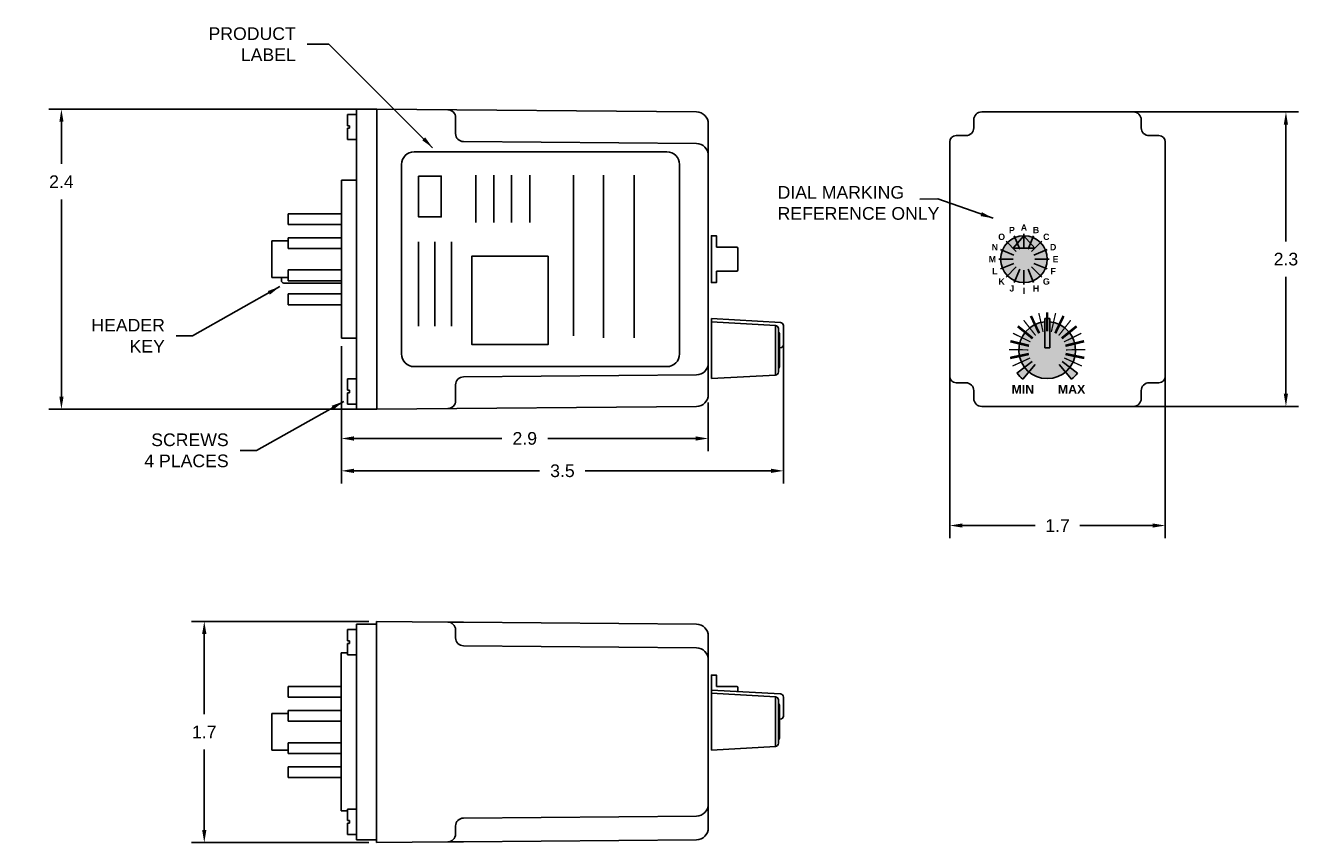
# Model space of a CAD drawing. Extents: x -17.2 to -7.2, y 9.9 to 16.4.
import ezdxf

# ---------------------------------------------------------------- set-up
doc = ezdxf.new("R2010")
doc.units = 0
doc.header["$LTSCALE"] = 0.5
doc.header["$MEASUREMENT"] = 0
doc.header["$PDMODE"] = 2
doc.header["$PDSIZE"] = 0.05
doc.linetypes.add('HIDDEN', pattern=[0.075, 0.05, -0.025])
doc.layers.get('0').update_dxf_attribs({"linetype": 'CONTINUOUS'})
doc.layers.get('DEFPOINTS').update_dxf_attribs({"linetype": 'CONTINUOUS'})
doc.layers.add('ART', color=7, linetype='CONTINUOUS')
doc.layers.add('DIM', color=8, linetype='CONTINUOUS')
doc.styles.get("Standard").update_dxf_attribs({"font": 'ARIAL.TTF'})
doc.dimstyles.get("Standard").update_dxf_attribs({"dimtxt": 0.18, "dimasz": 0.18, "dimexe": 0.18, "dimexo": 0.0625, "dimgap": 0.09, "dimtad": 0, "dimtih": 1, "dimtoh": 1, "dimdec": 4, "dimzin": 0, "dimdsep": 46, "dimtxsty": 'STANDARD', "dimcen": 0.09, "dimadec": 0, "dimazin": 0, "dimtfac": 1, "dimtdec": 4, "dimtofl": 0, "dimtmove": 0, "dimatfit": 3, "dimfxl": 1, "dimtolj": 1, "dimtzin": 0, "dimarcsym": 0})

# ---------------------------------------------------------------- blocks, each defined once
blk = doc.blocks.new('*D2')
at = {"layer": 'DEFPOINTS', "color": 0}
for p in [(-9.079, 15.691), (-9.079, 13.361), (-7.271, 13.361)]:
    blk.add_point(p, dxfattribs=at)
at = {"layer": 'DIM', "color": 0, "lineweight": -2}
for p, q in [((-9.017, 15.691), (-7.171, 15.691)), ((-7.271, 15.591), (-7.271, 14.667)), ((-7.271, 13.461), (-7.271, 14.385)), ((-9.017, 13.361), (-7.171, 13.361))]:
    blk.add_line(p, q, dxfattribs=at)
at = {"layer": 'DIM', "color": 0}
for points in [[(-7.288, 15.591), (-7.255, 15.591), (-7.271, 15.691)], [(-7.288, 13.461), (-7.255, 13.461), (-7.271, 13.361)]]:
    blk.add_solid(points, dxfattribs=at)
at = {"layer": 'DIM', "color": 0, "insert": (-7.271, 14.526), "char_height": 0.1, "attachment_point": 5}
blk.add_mtext('\\A1;2.3', dxfattribs=at)
blk = doc.blocks.new('*D3')
at = {"layer": 'DEFPOINTS', "color": 0}
for p in [(-14.469, 11.66), (-15.833, 9.91), (-14.469, 9.91)]:
    blk.add_point(p, dxfattribs=at)
at = {"layer": 'DIM', "color": 0, "lineweight": -2}
for p, q in [((-14.531, 11.66), (-15.933, 11.66)), ((-15.833, 11.56), (-15.833, 10.925)), ((-15.833, 10.01), (-15.833, 10.645)), ((-14.531, 9.91), (-15.933, 9.91))]:
    blk.add_line(p, q, dxfattribs=at)
at = {"layer": 'DIM', "color": 0}
for points in [[(-15.85, 11.56), (-15.816, 11.56), (-15.833, 11.66)], [(-15.85, 10.01), (-15.816, 10.01), (-15.833, 9.91)]]:
    blk.add_solid(points, dxfattribs=at)
at = {"layer": 'DIM', "color": 0, "insert": (-15.833, 10.785), "char_height": 0.1, "attachment_point": 5}
blk.add_mtext('\\A1;1.7', dxfattribs=at)
blk = doc.blocks.new('*D4')
at = {"layer": 'DEFPOINTS', "color": 0}
for p in [(-14.748, 13.901), (-11.844, 13.454), (-11.844, 13.107)]:
    blk.add_point(p, dxfattribs=at)
at = {"layer": 'DIM', "color": 0, "lineweight": -2}
for p, q in [((-14.748, 13.838), (-14.748, 13.007)), ((-11.844, 13.392), (-11.844, 13.007)), ((-14.648, 13.107), (-13.478, 13.107)), ((-11.944, 13.107), (-13.114, 13.107))]:
    blk.add_line(p, q, dxfattribs=at)
at = {"layer": 'DIM', "color": 0}
for points in [[(-14.648, 13.124), (-14.648, 13.09), (-14.748, 13.107)], [(-11.944, 13.124), (-11.944, 13.09), (-11.844, 13.107)]]:
    blk.add_solid(points, dxfattribs=at)
at = {"layer": 'DIM', "color": 0, "insert": (-13.296, 13.107), "char_height": 0.1, "attachment_point": 5}
blk.add_mtext('\\A1;2.9', dxfattribs=at)
blk = doc.blocks.new('*D5')
at = {"layer": 'DEFPOINTS', "color": 0}
for p in [(-14.468, 15.713), (-16.964, 13.338), (-14.468, 13.338)]:
    blk.add_point(p, dxfattribs=at)
at = {"layer": 'DIM', "color": 0, "lineweight": -2}
for p, q in [((-14.531, 15.713), (-17.064, 15.713)), ((-16.964, 15.613), (-16.964, 15.28)), ((-16.964, 13.438), (-16.964, 14.999)), ((-14.531, 13.338), (-17.064, 13.338))]:
    blk.add_line(p, q, dxfattribs=at)
at = {"layer": 'DIM', "color": 0}
for points in [[(-16.98, 15.613), (-16.947, 15.613), (-16.964, 15.713)], [(-16.98, 13.438), (-16.947, 13.438), (-16.964, 13.338)]]:
    blk.add_solid(points, dxfattribs=at)
at = {"layer": 'DIM', "color": 0, "insert": (-16.964, 15.139), "char_height": 0.1, "attachment_point": 5}
blk.add_mtext('\\A1;2.4', dxfattribs=at)
blk = doc.blocks.new('*D1')
at = {"layer": 'DEFPOINTS', "color": 0}
for p in [(-9.932, 14.463), (-8.226, 14.463), (-8.226, 12.418)]:
    blk.add_point(p, dxfattribs=at)
at = {"layer": 'DIM', "color": 0, "lineweight": -2}
for p, q in [((-9.932, 14.401), (-9.932, 12.318)), ((-8.226, 14.401), (-8.226, 12.318)), ((-9.832, 12.418), (-9.256, 12.418)), ((-8.326, 12.418), (-8.903, 12.418))]:
    blk.add_line(p, q, dxfattribs=at)
at = {"layer": 'DIM', "color": 0}
for points in [[(-9.832, 12.435), (-9.832, 12.402), (-9.932, 12.418)], [(-8.326, 12.435), (-8.326, 12.402), (-8.226, 12.418)]]:
    blk.add_solid(points, dxfattribs=at)
at = {"layer": 'DIM', "color": 0, "insert": (-9.079, 12.418), "char_height": 0.1, "attachment_point": 5}
blk.add_mtext('\\A1;1.7', dxfattribs=at)
blk = doc.blocks.new('*D23')
at = {"layer": 'DEFPOINTS', "color": 0}
for p in [(-11.248, 13.925), (-14.748, 13.901), (-11.248, 12.851)]:
    blk.add_point(p, dxfattribs=at)
at = {"layer": 'DIM', "color": 0, "lineweight": -2}
for p, q in [((-14.748, 13.838), (-14.748, 12.751)), ((-11.248, 13.862), (-11.248, 12.751)), ((-14.648, 12.851), (-13.18, 12.851)), ((-11.348, 12.851), (-12.817, 12.851))]:
    blk.add_line(p, q, dxfattribs=at)
at = {"layer": 'DIM', "color": 0}
for points in [[(-14.648, 12.868), (-14.648, 12.834), (-14.748, 12.851)], [(-11.348, 12.834), (-11.348, 12.868), (-11.248, 12.851)]]:
    blk.add_solid(points, dxfattribs=at)
at = {"layer": 'DIM', "color": 0, "insert": (-12.998, 12.851), "char_height": 0.1, "attachment_point": 5}
blk.add_mtext('\\A1;3.5', dxfattribs=at)

msp = doc.modelspace()

# ---------------------------------------------------------------- hatches: boundary and pattern name
h = msp.add_hatch(color=256)
h.paths.add_polyline_path([(-9.4307, 14.6118), (-9.3447, 14.7108, 0.1214626), (-9.4307, 14.6896)])
h.paths.add_polyline_path([(-9.2587, 14.6118), (-9.2587, 14.6896, 0.1214626), (-9.3447, 14.7108)])
h.paths.add_polyline_path([(-9.1597, 14.5258, 0.2787278), (-9.2587, 14.6896), (-9.2587, 14.362, 0.2787278)])
h.paths.add_polyline_path([(-9.4307, 14.5258, 1), (-9.2587, 14.5258, 1)])
h.paths.add_polyline_path([(-9.2587, 14.362), (-9.2587, 14.5258, -1), (-9.4307, 14.5258), (-9.4307, 14.362, 0.2465627)])
h.paths.add_polyline_path([(-9.4307, 14.362), (-9.4307, 14.6896, 0.2787278), (-9.5297, 14.5258, 0.2787278)])
h.paths.add_polyline_path([(-9.2587, 14.5258), (-9.2587, 14.6118), (-9.3447, 14.6118, -0.4142136)], flags=16)
h.paths.add_polyline_path([(-9.4307, 14.5258, -0.4142136), (-9.3447, 14.6118), (-9.4307, 14.6118)], flags=16)
h.paths.add_polyline_path([(-9.4147, 14.5258, 1), (-9.2747, 14.5258, 1)], flags=0)
h.paths.add_polyline_path([(-9.4147, 14.5258, 1), (-9.2747, 14.5258, 1)], flags=16)
for points in [[(-9.3447, 14.7108), (-9.4307, 14.6118), (-9.2587, 14.6118)], [(-9.1407, 13.8249), (-9.1406, 14.0557), (-9.1806, 14.0557), (-9.1807, 13.8249)]]:
    msp.add_hatch(color=18).paths.add_polyline_path(points)
h = msp.add_hatch(color=256)
h.paths.add_polyline_path([(-9.3855, 13.8066, 2.272186), (-9.1404, 14.0303), (-9.1405, 13.9224, -0.3646093), (-9.0427, 13.8062, -1), (-9.2787, 13.8062)])
h.paths.add_polyline_path([(-9.2787, 13.8062, -0.3657212), (-9.1805, 13.9225), (-9.1804, 14.0303, 0.3879684), (-9.3855, 13.8066)])
h.paths.add_polyline_path([(-9.0427, 13.8062, 0.3646093), (-9.1405, 13.9224), (-9.1405, 13.8253), (-9.1805, 13.8253), (-9.1805, 13.9225, 0.3657212), (-9.2787, 13.8062, 1)], flags=16)
h = msp.add_hatch(color=256)
h.paths.add_polyline_path([(-9.2559, 13.6923, -0.0555904), (-9.2786, 13.716), (-9.3994, 13.6241, 0.0555904), (-9.3535, 13.576)])
h.paths.add_polyline_path([(-9.0428, 13.716, -0.0555904), (-9.0655, 13.6923), (-8.9679, 13.576, 0.0555904), (-8.922, 13.6241)])

# ---------------------------------------------------------------- linework, layer by layer
for p, q in [((-14.6981, 15.5817), (-14.6981, 15.6717)), ((-14.629, 15.6717), (-14.6981, 15.6717)), ((-14.6281, 13.3384), (-14.6281, 15.7129)), ((-14.6281, 15.7129), (-14.4681, 15.7129)), ((-11.9366, 15.6908), (-14.4681, 15.7129)), ((-11.9366, 15.6908), (-14.4681, 15.7129)), ((-14.4681, 13.3384), (-14.4681, 15.7129)), ((-13.8432, 15.5194), (-13.8432, 15.6455)), ((-13.8432, 15.5194), (-13.8432, 15.6455)), ((-9.7417, 15.6283), (-9.7417, 15.5658)), ((-8.4792, 15.6908), (-9.6792, 15.6908)), ((-8.4167, 15.6283), (-8.4167, 15.5658)), ((-14.6981, 15.5817), (-14.6826, 15.5817)), ((-14.6981, 15.4717), (-14.6981, 15.5617)), ((-14.6981, 15.5617), (-14.6826, 15.5617)), ((-14.6826, 15.5817), (-14.6826, 15.5617)), ((-11.8437, 13.4543), (-11.8437, 15.597)), ((-11.8437, 13.4543), (-11.8437, 15.597)), ((-14.629, 15.4717), (-14.6981, 15.4717)), ((-11.9366, 15.4408), (-13.7813, 15.4569)), ((-11.9366, 15.4408), (-13.7813, 15.4569)), ((-9.9322, 15.4533), (-9.9322, 13.5983)), ((-9.8822, 15.5033), (-9.8042, 15.5033)), ((-8.2762, 15.5033), (-8.3542, 15.5033)), ((-8.2262, 15.4533), (-8.2262, 13.5983)), ((-14.7481, 13.9007), (-14.7481, 15.1507)), ((-14.7481, 15.1507), (-14.6281, 15.1507)), ((-15.1681, 14.8857), (-14.7481, 14.8857)), ((-15.1681, 14.8007), (-15.1681, 14.8857)), ((-15.1681, 14.8007), (-14.7481, 14.8007)), ((-9.3447, 14.7258), (-9.3447, 14.6118)), ((-15.2981, 14.3807), (-15.2981, 14.6707)), ((-15.2981, 14.6707), (-15.1681, 14.6707)), ((-15.1681, 14.6957), (-15.1681, 14.6107)), ((-15.1681, 14.6957), (-14.7481, 14.6957)), ((-9.4861, 14.6672), (-9.4055, 14.5866)), ((-9.3447, 14.7108), (-9.4307, 14.6118)), ((-9.4212, 14.7105), (-9.3776, 14.6052)), ((-9.3447, 14.7108), (-9.2587, 14.6118)), ((-9.3118, 14.6052), (-9.2682, 14.7105)), ((-9.2839, 14.5866), (-9.2033, 14.6672)), ((-15.1681, 14.6107), (-14.7481, 14.6107)), ((-9.5447, 14.5258), (-9.4307, 14.5258)), ((-9.5295, 14.6023), (-9.4242, 14.5587)), ((-9.2587, 14.6118), (-9.4307, 14.6118)), ((-9.2653, 14.5587), (-9.1599, 14.6023)), ((-9.2587, 14.5258), (-9.1447, 14.5258)), ((-15.1681, 14.4407), (-14.7481, 14.4407)), ((-15.1681, 14.4407), (-15.1681, 14.3557)), ((-9.5295, 14.4492), (-9.4242, 14.4929)), ((-9.4861, 14.3844), (-9.4055, 14.465)), ((-9.4212, 14.341), (-9.3776, 14.4463)), ((-9.3447, 14.4398), (-9.3447, 14.3258)), ((-9.3118, 14.4463), (-9.2682, 14.341)), ((-9.2839, 14.465), (-9.2033, 14.3844)), ((-9.2653, 14.4929), (-9.1599, 14.4492)), ((-15.2981, 14.3807), (-15.1681, 14.3807)), ((-15.2227, 14.3803), (-15.2227, 14.357)), ((-15.2027, 14.337), (-14.7487, 14.337)), ((-15.1681, 14.3557), (-14.7481, 14.3557)), ((-15.1681, 14.1657), (-15.1681, 14.2507)), ((-15.1681, 14.2507), (-14.7481, 14.2507)), ((-15.1681, 14.1657), (-14.7481, 14.1657)), ((-11.8185, 14.0558), (-11.8185, 13.5808)), ((-11.8185, 14.0558), (-11.2721, 14.0249)), ((-11.8185, 13.5808), (-11.8185, 14.0308)), ((-11.8185, 14.0308), (-11.3121, 14.0021)), ((-9.1807, 13.8249), (-9.1806, 14.0557)), ((-9.1806, 14.0557), (-9.1406, 14.0557)), ((-9.1407, 13.8249), (-9.1406, 14.0557)), ((-11.3121, 14.0021), (-11.3121, 13.6094)), ((-11.2885, 13.6344), (-11.2885, 13.9771)), ((-11.2785, 13.6808), (-11.2785, 13.9308)), ((-11.2485, 13.8499), (-11.2485, 13.9999)), ((-14.7481, 13.9007), (-14.6281, 13.9007)), ((-11.2785, 13.8249), (-11.2735, 13.8249)), ((-9.1407, 13.8249), (-9.1807, 13.8249)), ((-9.2789, 13.7164), (-9.3999, 13.6248)), ((-9.0425, 13.7164), (-8.9215, 13.6248)), ((-11.9366, 13.6105), (-13.7813, 13.5944)), ((-11.9366, 13.6105), (-13.7813, 13.5944)), ((-11.3121, 13.6094), (-11.8185, 13.5808)), ((-9.2559, 13.6923), (-9.3535, 13.576)), ((-9.0655, 13.6923), (-8.9679, 13.576)), ((-14.6981, 13.5796), (-14.6981, 13.4896)), ((-14.629, 13.5796), (-14.6981, 13.5796)), ((-13.8432, 13.5319), (-13.8432, 13.4058)), ((-13.8432, 13.5319), (-13.8432, 13.4058)), ((-9.8042, 13.5483), (-9.8822, 13.5483)), ((-8.2762, 13.5483), (-8.3542, 13.5483)), ((-14.6981, 13.4896), (-14.6826, 13.4896)), ((-14.6981, 13.4696), (-14.6981, 13.3796)), ((-14.6981, 13.4696), (-14.6826, 13.4696)), ((-14.6826, 13.4696), (-14.6826, 13.4896)), ((-9.7417, 13.4858), (-9.7417, 13.4233)), ((-8.4167, 13.4858), (-8.4167, 13.4233)), ((-14.629, 13.3796), (-14.6981, 13.3796)), ((-14.6281, 13.3384), (-14.4681, 13.3384)), ((-11.9366, 13.3605), (-14.4681, 13.3384)), ((-11.9366, 13.3605), (-14.4681, 13.3384)), ((-8.4792, 13.3608), (-9.6792, 13.3608)), ((-14.6296, 11.596), (-14.6987, 11.596)), ((-14.6987, 11.506), (-14.6987, 11.596)), ((-14.6287, 9.9318), (-14.6287, 11.6378)), ((-14.6287, 11.6378), (-14.4687, 11.6378)), ((-14.4687, 9.9318), (-14.4687, 11.6378)), ((-14.6987, 11.506), (-14.6832, 11.506)), ((-14.6832, 11.506), (-14.6832, 11.486)), ((-14.7487, 10.1598), (-14.7487, 11.4098)), ((-14.7487, 11.4098), (-14.6987, 11.4098)), ((-14.6987, 11.396), (-14.6987, 11.486)), ((-14.6987, 11.486), (-14.6832, 11.486)), ((-14.6296, 11.396), (-14.6987, 11.396)), ((-15.1687, 11.1448), (-14.7487, 11.1448)), ((-15.1687, 11.0598), (-15.1687, 11.1448)), ((-11.8185, 11.1164), (-11.8185, 10.6413)), ((-11.8185, 11.1164), (-11.2721, 11.0854)), ((-11.8185, 10.6413), (-11.8185, 11.0913)), ((-11.8185, 11.0913), (-11.3121, 11.0627)), ((-15.1687, 11.0598), (-14.7487, 11.0598)), ((-11.3121, 11.0627), (-11.3121, 10.67)), ((-11.2885, 10.695), (-11.2885, 11.0377)), ((-11.2785, 10.7413), (-11.2785, 10.9913)), ((-11.2485, 10.9104), (-11.2485, 11.0605)), ((-15.2987, 10.6398), (-15.2987, 10.9298)), ((-15.2987, 10.9298), (-15.1687, 10.9298)), ((-15.1687, 10.9548), (-15.1687, 10.8698)), ((-15.1687, 10.9548), (-14.7487, 10.9548)), ((-11.2785, 10.8854), (-11.2735, 10.8854)), ((-15.1687, 10.8698), (-14.7487, 10.8698)), ((-15.1687, 10.6998), (-14.7487, 10.6998)), ((-15.1687, 10.6998), (-15.1687, 10.6148)), ((-15.2987, 10.6398), (-15.1687, 10.6398)), ((-15.1687, 10.6148), (-14.7487, 10.6148)), ((-11.3121, 10.67), (-11.8185, 10.6413)), ((-15.1687, 10.4248), (-15.1687, 10.5098)), ((-15.1687, 10.5098), (-14.7487, 10.5098)), ((-15.1687, 10.4248), (-14.7487, 10.4248)), ((-14.4687, 9.9318), (-14.4687, 10.305)), ((-14.7487, 10.1598), (-14.6987, 10.1598)), ((-14.6296, 10.1736), (-14.6987, 10.1736)), ((-14.6987, 10.1736), (-14.6987, 10.0836)), ((-14.6987, 10.0836), (-14.6832, 10.0836)), ((-14.6832, 10.0636), (-14.6832, 10.0836)), ((-14.6987, 10.0636), (-14.6987, 9.9736)), ((-14.6987, 10.0636), (-14.6832, 10.0636)), ((-14.6296, 9.9736), (-14.6987, 9.9736)), ((-14.6287, 9.9318), (-14.4687, 9.9318))]:
    msp.add_line(p, q)
at = {"color": 7, "linetype": 'Continuous'}
for p, q in [((-13.9057, 11.6549), (-14.4687, 11.6598)), ((-14.4687, 11.5348), (-14.4687, 11.6598)), ((-13.7818, 11.6538), (-13.9057, 11.6549)), ((-13.8437, 11.5924), (-13.8437, 11.5348)), ((-13.7818, 11.6538), (-11.9369, 11.6377)), ((-14.4687, 11.5348), (-14.4687, 10.0348)), ((-13.8437, 11.5348), (-13.8437, 11.5288)), ((-11.8437, 11.5437), (-11.8437, 11.5348)), ((-11.8437, 11.5348), (-11.8437, 11.3562)), ((-13.7818, 11.4663), (-11.9369, 11.4502)), ((-11.8437, 11.3562), (-11.8437, 10.2134)), ((-11.8437, 10.2134), (-11.8437, 10.0348)), ((-11.9369, 10.1194), (-13.7818, 10.1033)), ((-14.4687, 9.9098), (-14.4687, 10.0348)), ((-13.8437, 10.0408), (-13.8437, 10.0348)), ((-13.8437, 10.0348), (-13.8437, 9.9772)), ((-11.8437, 10.0348), (-11.8437, 10.0259)), ((-13.9057, 9.9148), (-14.4687, 9.9098)), ((-13.9057, 9.9148), (-13.7818, 9.9158)), ((-11.9369, 9.9319), (-13.7818, 9.9158))]:
    msp.add_line(p, q, dxfattribs=at)
at = {"color": 7, "linetype": 'HIDDEN'}
msp.add_line((-14.4687, 11.3821), (-14.4687, 10.1876), dxfattribs=at)
for points in [[(-11.7785, 14.4307), (-11.7785, 14.3407), (-11.8185, 14.3407), (-11.8185, 14.7107), (-11.7785, 14.7107), (-11.7785, 14.6207)], [(-11.7785, 14.6207), (-11.6185, 14.6207)], [(-11.6085, 14.6107), (-11.6085, 14.4407)], [(-11.6185, 14.4307), (-11.7785, 14.4307)], [(-11.8185, 10.8653), (-11.8185, 11.2353), (-11.7785, 11.2353), (-11.7785, 11.1453)], [(-11.7785, 11.1453), (-11.6185, 11.1453)], [(-11.6085, 11.1353), (-11.6085, 11.1045)]]:
    msp.add_lwpolyline(points)
for points, const_width in [([(-9.1607, 13.9539), (-9.1607, 14.1058)], 0.02), ([(-9.1607, 13.9539), (-9.1607, 14.1058)], 0.01), ([(-9.2523, 13.9222), (-9.3472, 14.0429)], 0.01), ([(-9.2244, 13.9396), (-9.2896, 14.0766)], 0.02), ([(-9.2244, 13.9396), (-9.2896, 14.0766)], 0.01), ([(-9.1933, 13.9503), (-9.2272, 14.1)], 0.01), ([(-9.1281, 13.9503), (-9.0942, 14.1)], 0.01), ([(-9.097, 13.9396), (-9.0318, 14.0766)], 0.02), ([(-9.097, 13.9396), (-9.0318, 14.0766)], 0.01), ([(-9.0691, 13.9222), (-8.9742, 14.0429)], 0.01), ([(-9.2935, 13.8716), (-9.431, 13.9397)], 0.01), ([(-9.2757, 13.8992), (-9.3935, 13.9949)], 0.02), ([(-9.2757, 13.8992), (-9.3935, 13.9949)], 0.01), ([(-9.0457, 13.8992), (-8.9279, 13.9949)], 0.02), ([(-9.0457, 13.8992), (-8.9279, 13.9949)], 0.01), ([(-9.0279, 13.8716), (-8.8904, 13.9397)], 0.01), ([(-9.3089, 13.8081), (-9.4623, 13.8106)], 0.01), ([(-9.3047, 13.8407), (-9.4522, 13.8765)], 0.02), ([(-9.3047, 13.8407), (-9.4522, 13.8765)], 0.01), ([(-9.0167, 13.8407), (-8.8692, 13.8765)], 0.02), ([(-9.0167, 13.8407), (-8.8692, 13.8765)], 0.01), ([(-9.0126, 13.8081), (-8.8591, 13.8106)], 0.01), ([(-9.3057, 13.7754), (-9.4543, 13.7443)], 0.02), ([(-9.3057, 13.7754), (-9.4543, 13.7443)], 0.01), ([(-9.2955, 13.7442), (-9.4351, 13.6805)], 0.01), ([(-9.2786, 13.716), (-9.3994, 13.6241)], 0.01), ([(-9.0428, 13.716), (-8.922, 13.6241)], 0.01), ([(-9.0259, 13.7442), (-8.8863, 13.6805)], 0.01), ([(-9.0157, 13.7754), (-8.8671, 13.7443)], 0.02), ([(-9.0157, 13.7754), (-8.8671, 13.7443)], 0.01), ([(-9.2559, 13.6923), (-9.3535, 13.576)], 0.01), ([(-9.0655, 13.6923), (-8.9679, 13.576)], 0.01)]:
    msp.add_lwpolyline(points, dxfattribs=dict(const_width=const_width))
msp.add_circle((-9.3447, 14.5258), 0.185)
msp.add_circle((-9.3447, 14.5258), 0.185)
msp.add_circle((-9.3447, 14.5258), 0.185)
for centre, radius, start, end in [((-13.9057, 15.6455), 0.0625, 0, 89.5), ((-11.9374, 15.597), 0.0937, 0, 89.5), ((-11.9374, 15.597), 0.0937, 0, 89.5), ((-9.6792, 15.6283), 0.0625, 90, 180), ((-8.4792, 15.6283), 0.0625, 0, 90), ((-13.7808, 15.5194), 0.0625, 180, 269.5), ((-13.7808, 15.5194), 0.0625, 180, 269.5), ((-9.8042, 15.5658), 0.0625, 270, 0), ((-8.3542, 15.5658), 0.0625, 180, 270), ((-11.9374, 15.3471), 0.0937, 0, 89.5), ((-11.9374, 15.3471), 0.0937, 0, 89.5), ((-9.8822, 15.4533), 0.05, 90, 180), ((-8.2762, 15.4533), 0.05, 0, 90), ((-11.6185, 14.6107), 0.01, 0, 90), ((-11.6185, 14.4407), 0.01, 270, 0), ((-15.2027, 14.357), 0.02, 180, 270), ((-11.2735, 13.9999), 0.025, 0, 86.7603), ((-9.1607, 13.8058), 0.225, 95.07991, 84.88053), ((-11.3135, 13.9771), 0.025, 0, 86.7603), ((-11.3035, 13.9308), 0.025, 0, 53.1301), ((-11.2735, 13.8499), 0.025, 270, 0), ((-11.9374, 13.7042), 0.0937, 270.5, 0), ((-11.9374, 13.7042), 0.0937, 270.5, 0), ((-11.3135, 13.6344), 0.025, 273.2397, 0), ((-11.3035, 13.6808), 0.025, 306.8699, 0), ((-9.1607, 13.8058), 0.3, 217.27273, 230), ((-9.1607, 13.8058), 0.3, 310, 322.72727), ((-13.7808, 13.5319), 0.0625, 90.5, 180), ((-13.7808, 13.5319), 0.0625, 90.5, 180), ((-9.8822, 13.5983), 0.05, 180, 270), ((-9.8042, 13.4858), 0.0625, 0, 90), ((-8.3542, 13.4858), 0.0625, 89.93218, 180), ((-8.2762, 13.5983), 0.05, 270, 0), ((-13.9057, 13.4058), 0.0625, 270.5, 0), ((-13.9057, 13.4058), 0.0625, 270.5, 0), ((-11.9374, 13.4543), 0.0937, 270.5, 0), ((-11.9374, 13.4543), 0.0937, 270.5, 0), ((-9.6792, 13.4233), 0.0625, 180, 270), ((-8.4792, 13.4233), 0.0625, 270, 0), ((-11.6185, 11.1353), 0.01, 0, 90), ((-11.2735, 11.0605), 0.025, 0, 86.7603), ((-11.3135, 11.0377), 0.025, 0, 86.7603), ((-11.3035, 10.9913), 0.025, 0, 53.1301), ((-11.2735, 10.9104), 0.025, 270, 0), ((-11.3135, 10.695), 0.025, 273.2397, 0), ((-11.3035, 10.7413), 0.025, 306.8699, 0)]:
    msp.add_arc(centre, radius, start, end)
at = {"color": 7, "linetype": 'Continuous'}
for centre, radius, start, end in [((-13.9062, 11.5924), 0.0625, 0, 89.5), ((-11.9377, 11.5437), 0.094, 0, 89.5), ((-13.7812, 11.5288), 0.0625, 180, 269.5), ((-11.9377, 11.3562), 0.094, 0, 89.5), ((-11.9377, 10.2134), 0.094, 270.5, 0), ((-13.7812, 10.0408), 0.0625, 90.5, 180), ((-13.9062, 9.9772), 0.0625, 270.5, 0), ((-11.9377, 10.0259), 0.094, 270.5, 0)]:
    msp.add_arc(centre, radius, start, end, dxfattribs=at)
at = {"layer": 'ART'}
for p, q in [((-14.1713, 15.3757), (-12.1713, 15.3757)), ((-14.2713, 15.2757), (-14.2713, 13.7757)), ((-12.0713, 15.2757), (-12.0713, 13.7757)), ((-13.6845, 15.1907), (-13.6845, 14.8168)), ((-13.5403, 15.1907), (-13.5403, 14.8168)), ((-13.4, 15.1907), (-13.4, 14.8168)), ((-13.2559, 15.1907), (-13.2559, 14.8168)), ((-12.9102, 15.1907), (-12.9102, 13.9187)), ((-12.6724, 15.1907), (-12.6724, 13.9034)), ((-12.4303, 15.1907), (-12.4303, 13.9034)), ((-14.1378, 14.6633), (-14.1378, 13.9954)), ((-14.0092, 14.6633), (-14.0092, 13.9954)), ((-13.8769, 14.6633), (-13.8769, 13.9954)), ((-14.1713, 13.6757), (-12.1713, 13.6757))]:
    msp.add_line(p, q, dxfattribs=at)
for points in [[(-14.1366, 15.1829), (-13.9574, 15.1829), (-13.9574, 14.8597), (-14.1366, 14.8597)], [(-13.1097, 14.5486), (-13.7158, 14.5486), (-13.7158, 13.8513), (-13.1097, 13.8513)]]:
    msp.add_lwpolyline(points, close=True, dxfattribs=at)
for centre, start, end in [((-14.1713, 15.2757), 90, 180), ((-12.1713, 15.2757), 0, 90), ((-14.1713, 13.7757), 180, 270), ((-12.1713, 13.7757), 270, 0)]:
    msp.add_arc(centre, 0.1, start, end, dxfattribs=at)

# ---------------------------------------------------------------- texts
for s, insert, char_height, width, attachment_point in [('{\\fArial|b1|i0|c0|p0;O}', (-9.5215, 14.7025), 0.05, 0.090004, 5), ('{\\fArial|b1|i0|c0|p0;P}', (-9.4404, 14.7567), 0.05, 0.090004, 5), ('{\\fArial|b1|i0|c0|p0;A}', (-9.3447, 14.7758), 0.05, 0.090004, 5), ('{\\fArial|b1|i0|c0|p0;B}', (-9.249, 14.7567), 0.05, 0.090004, 5), ('{\\fArial|b1|i0|c0|p0;C}', (-9.1679, 14.7025), 0.05, 0.090004, 5), ('{\\fArial|b1|i0|c0|p0;N}', (-9.5757, 14.6214), 0.05, 0.090004, 5), ('{\\fArial|b1|i0|c0|p0;D}', (-9.1137, 14.6214), 0.05, 0.090004, 5), ('{\\fArial|b1|i0|c0|p0;M}', (-9.5947, 14.5258), 0.05, 0.090004, 5), ('{\\fArial|b1|i0|c0|p0;E}', (-9.0947, 14.5258), 0.05, 0.090004, 5), ('{\\fArial|b1|i0|c0|p0;L}', (-9.5757, 14.4301), 0.05, 0.090004, 5), ('{\\fArial|b1|i0|c0|p0;F}', (-9.1137, 14.4301), 0.05, 0.090004, 5), ('{\\fArial|b1|i0|c0|p0;K}', (-9.5215, 14.349), 0.05, 0.090004, 5), ('{\\fArial|b1|i0|c0|p0;J}', (-9.4404, 14.2948), 0.05, 0.090004, 5), ('{\\fArial|b1|i0|c0|p0;H}', (-9.249, 14.2948), 0.05, 0.090004, 5), ('{\\fArial|b1|i0|c0|p0;G}', (-9.1679, 14.349), 0.05, 0.090004, 5), ('{\\fArial|b1|i0|c0|p0;I}', (-9.3447, 14.2758), 0.05, 0.090004, 5), ('{\\fArial|b1|i0|c0|p0;MIN}', (-9.3535, 13.5315), 0.07, 0.2, 2), ('{\\fArial|b1|i0|c0|p0;MAX}', (-8.9679, 13.5315), 0.07, 0.2, 2)]:
    msp.add_mtext(s, dxfattribs=dict(insert=insert, char_height=char_height, width=width, attachment_point=attachment_point))
at = {"layer": 'DEFPOINTS', "char_height": 0.1}
for s, insert, attachment_point in [('PRODUCT\\PLABEL', (-15.1088, 16.2272), 6), ('DIAL MARKING \\PREFERENCE ONLY', (-11.2947, 14.9706), 4), ('\\A1;HEADER\\PKEY', (-16.1449, 13.9204), 6), ('SCREWS\\P4 PLACES', (-15.6399, 13.0126), 6)]:
    msp.add_mtext(s, dxfattribs=dict(at, insert=insert, attachment_point=attachment_point))

# ---------------------------------------------------------------- dimensions: what is measured, and where the dimension line sits
at = {"layer": 'DIM'}
for base, p1, p2, picture, middle in [((-16.9636, 13.3384), (-14.4681, 15.7129), (-14.4681, 13.3384), '*D5', (-16.9636, 15.1394)), ((-7.2713, 13.3608), (-9.0792, 15.6908), (-9.0792, 13.3608), '*D2', (-7.2713, 14.5258)), ((-15.8331307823, 9.9098380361), (-14.4687213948, 11.659838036), (-14.4687213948, 9.9098380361), '*D3', (-15.8331307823, 10.7848380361))]:
    dim = msp.add_linear_dim(base=base, p1=p1, p2=p2, angle=90, dimstyle='STANDARD', override={"dimtxt": 0.1, "dimasz": 0.1, "dimexe": 0.1, "dimdec": 1, "dimtdec": 3}, dxfattribs=at)
    dim.commit()
    dim.dimension.update_dxf_attribs({"geometry": picture, "text_midpoint": middle, "dimtype": 160})
for base, p1, p2, picture, middle in [((-8.2262, 12.4184), (-9.9322, 14.4633), (-8.2262, 14.4633), '*D1', (-9.0792, 12.4184)), ((-11.2485, 12.8511), (-14.7481, 13.9007), (-11.2485, 13.9249), '*D23', (-12.9983, 12.8511))]:
    dim = msp.add_linear_dim(base=base, p1=p1, p2=p2, dimstyle='STANDARD', override={"dimtxt": 0.1, "dimasz": 0.1, "dimexe": 0.1, "dimdec": 1, "dimtdec": 3}, dxfattribs=at)
    dim.commit()
    dim.dimension.update_dxf_attribs({"geometry": picture, "text_midpoint": middle})
dim = msp.add_linear_dim(base=(-11.8437, 13.1072), p1=(-14.7481, 13.9007), p2=(-11.8437, 13.4543), text='2.9', dimstyle='STANDARD', override={"dimtxt": 0.1, "dimasz": 0.1, "dimexe": 0.1, "dimdec": 3, "dimtdec": 3}, dxfattribs=at)
dim.commit()
dim.dimension.update_dxf_attribs({"geometry": '*D4', "text_midpoint": (-13.2959, 13.1072)})

# ---------------------------------------------------------------- leaders
at = {"layer": 'DEFPOINTS', "annotation_type": 0, "has_hookline": 1, "hookline_direction": 1}
for points, text_width in [([(-14.0258, 15.408), (-14.8461, 16.2272), (-15.0188, 16.2272)], 0.6766), ([(-15.2346, 14.3085), (-15.9253, 13.9204), (-16.0549, 13.9204)], 0.5686), ([(-14.7296, 13.4006), (-15.4204, 13.0126), (-15.5499, 13.0126)], 0.6581)]:
    msp.add_leader(points, dimstyle='STANDARD', override={"dimtxt": 0.1, "dimasz": 0.1, "dimexe": 0.1, "dimdec": 3, "dimtdec": 3}, dxfattribs=dict(at, text_width=text_width))
at = {"layer": 'DEFPOINTS'}
msp.add_leader([(-9.5887, 14.8495), (-10.0277, 15.0026), (-10.1682, 15.0011)], dimstyle='STANDARD', override={"dimtxt": 0.1, "dimasz": 0.1, "dimexe": 0.1, "dimgap": 0.09, "dimtad": 0, "dimdec": 3, "dimtdec": 3}, dxfattribs=at)

doc.saveas('drawing.dxf')
